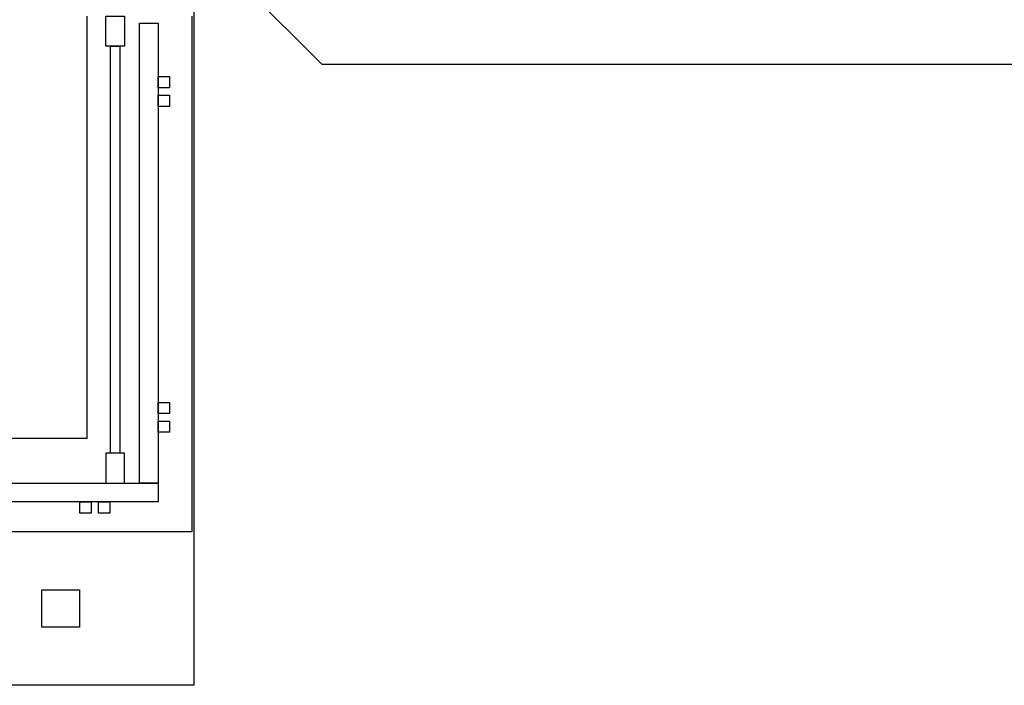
# Model space of a CAD drawing. Header units: inches. Extents: x 34737 to 291769, y 4926 to 74566.
# Tile 6 of 256: x 248951 to 250924, y 29566 to 30899. Entities that reach past the tile are written whole.
import ezdxf

# ---------------------------------------------------------------- set-up
doc = ezdxf.new("R2010")
doc.units = ezdxf.units.IN
doc.header["$LTSCALE"] = 300
doc.linetypes.add('ACAD_ISO10W100', pattern=[18.5, 12, -3, 0.5, -3])
for name, color, linetype, lineweight in [('!_A_01_TENKÁ', 8, 'Continuous', 13), ('!_A_04_BODKOČIARKOVANÁ', 30, 'ACAD_ISO10W100', 13), ('A-FLOR-HRAL', 11, 'Continuous', 18), ('A-WALL', 113, 'Continuous', 18), ('S-COLS', 52, 'Continuous', 13)]:
    doc.layers.add(name, color=color, linetype=linetype, lineweight=lineweight)
doc.layers.add('!_A_52_NOVÉ KCIE', color=7, linetype='Continuous', lineweight=13, true_color=0xa30000)

msp = doc.modelspace()

# ---------------------------------------------------------------- linework, layer by layer
at = {"layer": '!_A_01_TENKÁ', "color": 7, "lineweight": -3}
for p, q in [((249191.6, 29971.3), (249191.6, 30892.2)), ((249191.6, 30892.2), (249229.1, 30892.2)), ((249229.1, 30892.2), (249229.1, 29971.3)), ((249229.1, 30763.1), (249229.1, 30785.6)), ((249229.1, 30785.6), (249251.6, 30785.6)), ((249251.6, 30785.6), (249251.6, 30763.1)), ((249251.6, 30763.1), (249229.1, 30763.1)), ((249229.1, 30725.6), (249229.1, 30748.1)), ((249229.1, 30748.1), (249251.6, 30748.1)), ((249251.6, 30748.1), (249251.6, 30725.6)), ((249251.6, 30725.6), (249229.1, 30725.6)), ((249229.1, 30110.5), (249229.1, 30133)), ((249229.1, 30133), (249251.6, 30133)), ((249251.6, 30133), (249251.6, 30110.5)), ((249251.6, 30110.5), (249229.1, 30110.5)), ((249229.1, 30073), (249229.1, 30095.5)), ((249229.1, 30095.5), (249251.6, 30095.5)), ((249251.6, 30095.5), (249251.6, 30073)), ((249251.6, 30073), (249229.1, 30073)), ((249229.1, 29971.3), (249191.6, 29971.3))]:
    msp.add_line(p, q, dxfattribs=at)
at = {"layer": '!_A_04_BODKOČIARKOVANÁ', "color": 7, "lineweight": -3}
msp.add_lwpolyline([(249300.1, 31366.3), (249300.1, 29566.3), (246291.3, 29566.3)], dxfattribs=at)
at = {"layer": '!_A_52_NOVÉ KCIE', "color": 7, "lineweight": -3}
msp.add_lwpolyline([(261771.8, 30809.9), (249557.3, 30809.9), (249405.7, 30961.5)], dxfattribs=at)
for points in [[(249123.9, 30906.5), (249161.4, 30906.5), (249161.4, 30846.5), (249123.9, 30846.5)], [(249133.3, 30846.5), (249152, 30846.5), (249152, 30031.3), (249133.3, 30031.3)], [(249123.9, 29971.3), (249161.4, 29971.3), (249161.4, 30031.3), (249123.9, 30031.3)]]:
    msp.add_lwpolyline(points, close=True, dxfattribs=at)
at = {"layer": 'A-FLOR-HRAL', "color": 7, "lineweight": -3}
for p, q in [((246697, 29971.3), (249229.1, 29971.3)), ((249229.1, 29971.3), (249229.1, 29933.8)), ((249229.1, 29933.8), (246697, 29933.8)), ((249071.8, 29933.8), (249094.3, 29933.8)), ((249071.8, 29911.3), (249071.8, 29933.8)), ((249094.3, 29933.8), (249094.3, 29911.3)), ((249109.3, 29933.8), (249131.8, 29933.8)), ((249109.3, 29911.3), (249109.3, 29933.8)), ((249131.8, 29933.8), (249131.8, 29911.3)), ((249094.3, 29911.3), (249071.8, 29911.3)), ((249131.8, 29911.3), (249109.3, 29911.3))]:
    msp.add_line(p, q, dxfattribs=at)
at = {"layer": 'A-WALL', "color": 7, "lineweight": -3}
for p, q in [((249086.4, 30061.3), (249086.4, 30906.5)), ((249296.4, 30906.5), (249296.4, 29873.8)), ((246291.3, 30061.3), (249086.4, 30061.3)), ((249296.4, 29873.8), (246291.3, 29873.8))]:
    msp.add_line(p, q, dxfattribs=at)
at = {"layer": 'S-COLS', "color": 7, "lineweight": -3}
for p, q in [((248995.9, 29682.5), (248995.9, 29757.5)), ((248995.9, 29757.5), (249070.9, 29757.5)), ((249070.9, 29757.5), (249070.9, 29682.5)), ((249070.9, 29682.5), (248995.9, 29682.5))]:
    msp.add_line(p, q, dxfattribs=at)

doc.saveas('drawing.dxf')
